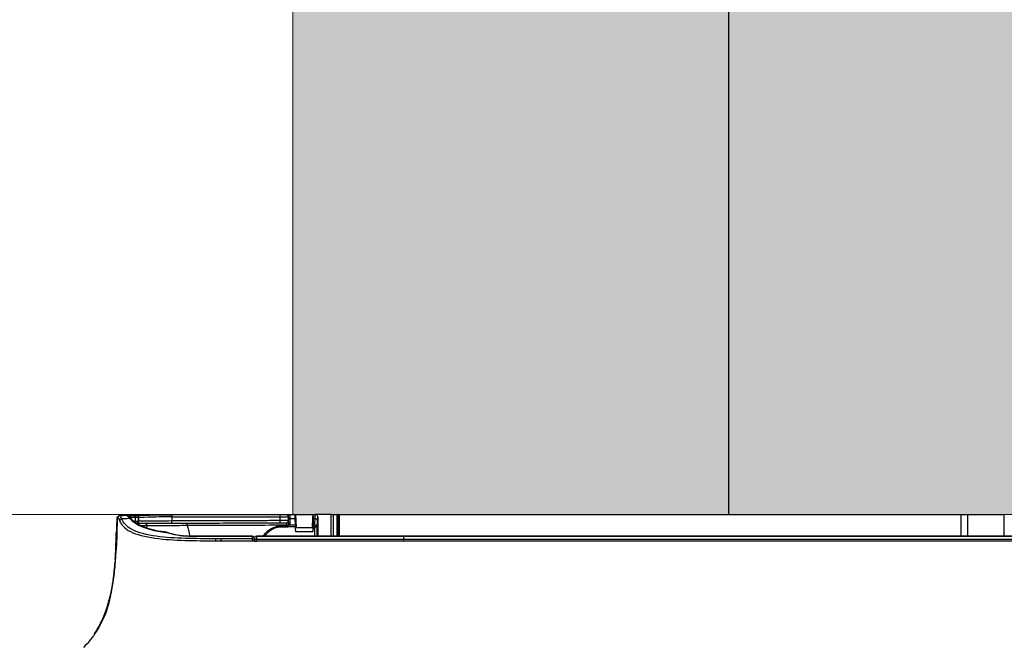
# Model space of a CAD drawing. Header units: millimetres. Extents: x 922208 to 1069538, y -182208 to -99877.
# Tile 161 of 256: x 985623 to 985851, y -160804 to -160661. Entities that reach past the tile are written whole.
import ezdxf

# ---------------------------------------------------------------- set-up
doc = ezdxf.new("R2010")
doc.units = ezdxf.units.MM
doc.header["$MEASUREMENT"] = 0
doc.linetypes.add('HIDDEN', pattern=[20, 10, -10])
for name, color, linetype, lineweight in [('IS_KLIM_FREON', 6, 'GAS_LINE', 35), ('IS_POWRÓT', 5, 'HIDDEN', 30), ('Nowe_220-A Ściany_Nr_pióra__19', 255, 'Continuous', 0), ('Nowe_220-A Ściany_Nr_pióra__27', 7, 'Continuous', 25), ('Nowe_220-A Ściany_Nr_pióra__3', 7, 'Continuous', 13)]:
    doc.layers.add(name, color=color, linetype=linetype, lineweight=lineweight)
doc.layers.add('IS_KLIM_urządzenia', color=3, linetype='Continuous')
doc.linetypes.add('GAS_LINE', pattern='A,12.7,-5.08,["GAS",Standard,S=2.54,R=0,X=-2.54,Y=-1.27],-6.35', length=24.13)

# ---------------------------------------------------------------- blocks, each defined once
blk = doc.blocks.new('parter01')
at = {"layer": 'Nowe_220-A Ściany_Nr_pióra__19', "linetype": 'Continuous', "lineweight": 0}
blk.add_hatch(color=255, dxfattribs=at).paths.add_polyline_path([(985686.55067, -100810.02056), (985686.55067, -100860.02075), (985686.55067, -101090.02068), (986086.55068, -101090.02068), (986086.55068, -100690.02067), (985686.55067, -100690.02067)])
at = {"layer": 'Nowe_220-A Ściany_Nr_pióra__27', "color": 7, "linetype": 'Continuous', "lineweight": 0}
blk.add_line((985686.55073, -100860.02068), (985686.55073, -101090.02068), dxfattribs=at)
blk.add_line((985686.55073, -100860.02068), (985686.55073, -101090.02068), dxfattribs=at)
blk.add_lwpolyline([(985686.55073, -101090.02068), (986086.55073, -101090.02068)], dxfattribs=at)
at = {"layer": 'Nowe_220-A Ściany_Nr_pióra__3', "color": 7, "linetype": 'Continuous', "lineweight": 0}
blk.add_line((985686.55073, -101090.02068), (984586.55073, -101090.02068), dxfattribs=at)
blk = doc.blocks.new('G$CFEA986A8')
at = {"layer": 'IS_KLIM_urządzenia', "linetype": 'Continuous'}
for p, q in [((53.93, 200.11), (53.93, 200.96)), ((54.23, 201.26), (55.52, 201.26)), ((55.52, 201.26), (55.54, 201.26)), ((55.54, 201.26), (55.69, 198.26)), ((55.54, 201.26), (59.6, 201.26)), ((59.62, 201.26), (60.17, 201.26)), ((64.28, 201.26), (65.29, 201.26)), ((65.09, 201.06), (65.09, 200.26)), ((65.49, 201.26), (65.29, 201.26)), ((65.29, 200.27), (65.29, 201.26)), ((65.49, 201.26), (209.47, 201.26)), ((65.49, 201.26), (65.49, 200.27)), ((65.69, 200.26), (65.69, 201.06)), ((209.47, 196.29), (209.47, 201.26)), ((209.47, 201.26), (210.97, 201.26)), ((210.97, 201.26), (210.97, 196.29)), ((210.97, 201.26), (219.47, 201.26)), ((219.47, 196.29), (219.47, 201.26)), ((53.93, 199.16), (53.93, 200.11)), ((54.24, 200.26), (54.24, 199.31)), ((55.48, 200.26), (54.24, 200.26)), ((55.51, 198.89), (55.48, 200.26)), ((60.06, 200.26), (59.65, 200.26)), ((65.09, 200.26), (65.09, 196.29)), ((65.29, 200.27), (65.49, 200.27)), ((65.29, 196.29), (65.29, 200.27)), ((65.49, 200.27), (65.5, 196.29)), ((65.7, 196.29), (65.69, 200.26)), ((46.54, 196.29), (46.54, 196.24)), ((80.5, 196.29), (80.5, 196.24)), ((80.5, 196.24), (80.5, 195.58)), ((46.54, 195.58), (46.54, 195.13)), ((80.5, 195.58), (80.5, 195.13))]:
    blk.add_line(p, q, dxfattribs=at)
for centre, radius, start, end in [((18.72, 200.56), 0.5, 357.7294, 89), ((65.29, 201.06), 0.2, 90, 179.94), ((65.49, 201.06), 0.2, 0.06, 90), ((25.66, 196.65), 0.5, 72.0675, 83.6302)]:
    blk.add_arc(centre, radius, start, end, dxfattribs=at)
at = {"layer": 'IS_KLIM_urządzenia', "linetype": 'Continuous', "extrusion": (0, 0, -1)}
for centre, radius, start, end in [((-54.23, 200.96), 0.3, 0, 90), ((-18.69, 199.74), 0.5, 182.0496, 269.8), ((-45.54, 195.79), 0.5, 90, 180), ((-46.54, 195.79), 0.5, 0, 90)]:
    blk.add_arc(centre, radius, start, end, dxfattribs=at)
at = {"layer": 'IS_KLIM_urządzenia', "linetype": 'Continuous'}
for centre, major_axis, ratio, start_param, end_param in [((14.93, 200.53), (-0.026, 0.499), 0.9983, 0, 1.502362), ((16.45, 200.61), (0.144, 0.479), 0.997743, 0.012939, 0.345034), ((16.95, 200.59), (-0.009, -0.5), 0.866632, 1.552217, 3.141593), ((18.12, 200.57), (-0.009, -0.5), 0.86661, 1.552873, 3.141593), ((26.93, 200.73), (0, 0.5), 0.034873, 4.714126, 6.335137), ((26.98, 200.73), (0, -0.5), 0.034873, 1.572542, 3.193553), ((51.98, 200.73), (0, -0.5), 0.034873, 1.572542, 3.193984), ((60.17, 200.76), (0, 0.5), 0.996195, 4.713166, 6.283185), ((15.36, 199.79), (0.457, 0.203), 0.909388, 1.232542, 2.687909), ((17.2, 199.87), (0.375, 0.331), 0.874767, 6.258498, 7.242676), ((18.08, 199.73), (-0.002, 0.5), 0.86639, 4.116092, 4.679302), ((21.31, 198.76), (-0.002, 0.49), 0.738248, 0, 1.638372), ((26.9, 199.77), (0.002, -0.5), 0.034879, 0, 1.57242), ((51.98, 199.85), (0.002, -0.5), 0.034879, 0, 1.57242), ((52.33, 198.36), (0, 0.3), 0.034873, 4.714134, 6.283185), ((53.41, 199.86), (0.002, -0.5), 0.988846, 0, 1.567605), ((53.43, 199.83), (-0.5, 0), 0.97477, 1.576144, 3.141593), ((53.43, 198.86), (-0.5, 0), 0.003693, 1.579523, 2.534048), ((53.43, 198.36), (0, 0.3), 0.034873, 4.714134, 6.283185), ((53.65, 198.39), (0.084, -0.288), 0.033955, 1.562656, 3.141593), ((54.11, 198.74), (-0.256, 0.157), 0.454954, 4.950735, 6.283185), ((54.23, 200.11), (-0.3, 0), 0.500503, 4.682189, 6.283185), ((54.23, 199.16), (-0.3, 0), 0.500503, 4.682189, 6.283185), ((59.99, 198.58), (-0.499, 0.025), 0.499537, 3.242371, 4.737227), ((59.98, 198.33), (0.5, 0), 0.001724, 0.087267, 1.535915), ((60.06, 200.01), (-0.499, 0.025), 0.499537, 3.242371, 4.737227), ((65.29, 200.26), (0.2, 0), 0.005236, 1.570788, 3.141593), ((65.49, 200.26), (0.2, 0), 0.005236, 0, 1.570791), ((25.66, 196.65), (0.055, 0.497), 0.256635, 6.28316, 6.727423), ((25.66, 196.65), (-0.154, -0.476), 0.571177, 3.141593, 3.672186), ((30.87, 195.79), (0, 0.5), 0.010876, 0, 0.428815), ((45.54, 195.79), (0, 0.5), 0.009623, 0, 0.426438), ((45.54, 195.79), (-0.5, 0), 0.910452, 3.141593, 4.716369), ((46.54, 195.79), (-0.5, 0), 0.894842, 4.712389, 6.283185), ((45.54, 195.22), (-0.5, 0), 0.910238, 3.141593, 4.716614), ((45.54, 195.22), (-0.001, 0.5), 0.004977, 0.42694, 1.572622), ((45.54, 195.22), (-0.5, 0), 0.001837, 1.565823, 3.141593), ((46.54, 195.13), (-0.5, 0), 0.894842, 4.712389, 6.283185), ((46.54, 195.13), (-0.5, 0), 0.001524, 0, 1.570796)]:
    blk.add_ellipse(centre, major_axis=major_axis, ratio=ratio, start_param=start_param, end_param=end_param, dxfattribs=at)
at = {"layer": 'IS_KLIM_urządzenia', "linetype": 'Continuous', "extrusion": (0, 0, -1)}
for centre, major_axis, ratio, start_param, end_param in [((54.23, 199.26), (0, -2), 0.005231, 3.141593, 4.188473), ((55.62, 199.26), (0.11, -2), 0.052397, 2.097475, 3.144355), ((53.43, 199.16), (0.479, -0.142), 1, 5.994256, 6.545048), ((53.44, 199.31), (0.771, -0.214), 1, 6.012747, 6.56354)]:
    blk.add_ellipse(centre, major_axis=major_axis, ratio=ratio, start_param=start_param, end_param=end_param, dxfattribs=at)
at = {"layer": 'IS_KLIM_urządzenia', "linetype": 'Continuous'}
for points, knots in [([(14.21, 200.54), (14.17, 199.53), (14.12, 197.84), (14.05, 195.45), (13.98, 193.38), (13.88, 191.32), (13.68, 188.56), (13.37, 185.89), (13.01, 183.93), (12.88, 183.33)], [0, 0, 0, 0, 0.174844, 0.294563, 0.414282, 0.534001, 0.653719, 0.893157, 1, 1, 1, 1]), ([(14.29, 200.81), (14.28, 199.72), (14.24, 198.12), (14.2, 196.18), (14.17, 195.22), (14.15, 194.58), (14.11, 194.03), (14.06, 193.38), (13.96, 192.48), (13.91, 191.88), (13.89, 191.63)], [0, 0, 0, 0, 0.261726, 0.374815, 0.426057, 0.47543, 0.525874, 0.58018, 0.704159, 1, 1, 1, 1]), ([(14.21, 200.54), (14.21, 200.54), (14.21, 200.54), (14.21, 200.54), (14.24, 200.54), (14.28, 200.54), (14.28, 200.54), (14.28, 200.54)], [0, 0, 0, 0, 0.184418, 0.184418, 0.99996, 0.99996, 1, 1, 1, 1]), ([(14.91, 201.03), (14.8, 201.03), (14.8, 201.03), (14.72, 201.02), (14.69, 201.02), (14.69, 201.02)], [0, 0, 0, 0, 0.500965, 0.500965, 1, 1, 1, 1]), ([(14.91, 201.03), (15.24, 201.05), (15.57, 201.07), (16.08, 201.09), (16.24, 201.1), (16.41, 201.11)], [0, 0, 0, 0, 0.665624, 0.665624, 1, 1, 1, 1]), ([(17.58, 200.19), (17.53, 200.24), (17.28, 200.53), (17.02, 200.81), (16.81, 200.97), (16.69, 201.07), (16.57, 201.09), (16.54, 201.1)], [0, 0, 0, 0, 0.095996, 0.59266, 0.84646, 0.967214, 1, 1, 1, 1]), ([(19.22, 201.14), (18.71, 201.12), (17.99, 201.09), (17.43, 201.08), (17.25, 201.08)], [0, 0, 0, 0, 0.627909, 1, 1, 1, 1]), ([(18.55, 200.55), (18.38, 200.55), (18.22, 200.56), (17.83, 200.56), (17.6, 200.57), (17.38, 200.57)], [0, 0, 0, 0, 0.427577, 0.427577, 1, 1, 1, 1]), ([(18.12, 201.07), (18.26, 201.06), (18.38, 201.06), (18.64, 201.06), (18.72, 201.06), (18.72, 201.06)], [0, 0, 0, 0, 0.352743, 0.352743, 1, 1, 1, 1]), ([(18.52, 199.72), (18.52, 199.8), (18.52, 199.88), (18.53, 200.16), (18.54, 200.35), (18.55, 200.55)], [0, 0, 0, 0, 0.293814, 0.293814, 1, 1, 1, 1]), ([(18.72, 201.06), (18.72, 201.06), (19.6, 201.08), (22.63, 201.19), (24.74, 201.23), (26.93, 201.23)], [0, 0, 0, 0, 0.5, 0.5, 1, 1, 1, 1]), ([(19.22, 200.54), (19.21, 200.34), (19.2, 200.13), (19.19, 199.86), (19.19, 199.79), (19.18, 199.72)], [0, 0, 0, 0, 0.736288, 0.736288, 1, 1, 1, 1]), ([(19.22, 201.14), (19.58, 201.15), (20.3, 201.17), (21.53, 201.2), (23.05, 201.22), (24.87, 201.23), (26.28, 201.23), (26.98, 201.23)], [0, 0, 0, 0, 0.163195, 0.329907, 0.49928, 0.750989, 1, 1, 1, 1]), ([(26.95, 200.73), (24.89, 200.73), (22.89, 200.68), (20.05, 200.57), (19.22, 200.54), (19.22, 200.54)], [0, 0, 0, 0, 0.5, 0.5, 1, 1, 1, 1]), ([(26.95, 200.73), (26.95, 200.72), (26.95, 200.7), (26.94, 200.38), (26.92, 200.07), (26.91, 199.77)], [0, 0, 0, 0, 0.050907, 0.050907, 1, 1, 1, 1]), ([(26.99, 200.73), (27.33, 200.73), (27.66, 200.73), (29.33, 200.73), (30.66, 200.73), (37.32, 200.73), (42.65, 200.73), (49.32, 200.73), (50.66, 200.73), (52, 200.73)], [0, 0, 0, 0, 0.039967, 0.039967, 0.199835, 0.199835, 0.839306, 0.839306, 1, 1, 1, 1]), ([(53.93, 200.67), (53.93, 200.68), (53.93, 200.75), (53.89, 200.86), (53.81, 200.99), (53.72, 201.07), (53.63, 201.12), (53.56, 201.15), (53.47, 201.17), (53.32, 201.19), (53.02, 201.21), (52.48, 201.23), (52.05, 201.23), (51.82, 201.23), (51.78, 201.23)], [0, 0, 0, 0, 0.008737, 0.069232, 0.117614, 0.159413, 0.196322, 0.230426, 0.272625, 0.360337, 0.57868, 0.76722, 0.964188, 1, 1, 1, 1]), ([(52, 200.73), (52.12, 200.73), (52.25, 200.73), (52.58, 200.73), (52.8, 200.73), (53.18, 200.72), (53.35, 200.71), (53.63, 200.7), (53.74, 200.69), (53.89, 200.68), (53.93, 200.67), (53.93, 200.66)], [0, 0, 0, 0, 0.119883, 0.119883, 0.339691, 0.339691, 0.55974, 0.55974, 0.779888, 0.779888, 1, 1, 1, 1]), ([(59.65, 200.26), (59.66, 200.45), (59.66, 200.63), (59.66, 200.92), (59.65, 201.04), (59.64, 201.21), (59.63, 201.26), (59.62, 201.26)], [0, 0, 0, 0, 0.320954, 0.320954, 0.641904, 0.641904, 1, 1, 1, 1]), ([(60.06, 200.26), (60.07, 200.47), (60.08, 200.67), (60.1, 200.96), (60.11, 201.07), (60.14, 201.22), (60.16, 201.26), (60.17, 201.26)], [0, 0, 0, 0, 0.353708, 0.353708, 0.676927, 0.676927, 1, 1, 1, 1]), ([(63.8, 201.26), (62.76, 201.26), (61.72, 201.26), (60.66, 201.26), (60.64, 201.26), (60.48, 201.26), (60.33, 201.26), (60.18, 201.26)], [0, 0, 0, 0, 0.863472, 0.863472, 0.877231, 0.877231, 1, 1, 1, 1]), ([(60.67, 200.76), (60.65, 200.76), (60.64, 200.73), (60.61, 200.62), (60.6, 200.54), (60.57, 200.31), (60.56, 200.17), (60.56, 200.01)], [0, 0, 0, 0, 0.323211, 0.323211, 0.646457, 0.646457, 1, 1, 1, 1]), ([(14.86, 199.79), (15.27, 198.9), (15.97, 198.03), (18.72, 196.62), (20.82, 196.12), (25.21, 195.49), (27.58, 195.36), (32.29, 195.23), (34.65, 195.19), (37.02, 195.19)], [0, 0, 0, 0, 0.25, 0.25, 0.5, 0.5, 0.75, 0.75, 1, 1, 1, 1]), ([(17.18, 200.33), (16.78, 200.31), (16.38, 200.3), (15.77, 200.27), (15.55, 200.26), (15.33, 200.25)], [0, 0, 0, 0, 0.64643, 0.64643, 1, 1, 1, 1]), ([(37.02, 195.65), (34.71, 195.64), (32.4, 195.69), (27.8, 195.82), (25.48, 195.94), (21.18, 196.55), (19.11, 197.06), (16.41, 198.49), (15.73, 199.37), (15.33, 200.25)], [0, 0, 0, 0, 0.25, 0.25, 0.5, 0.5, 0.75, 0.75, 1, 1, 1, 1]), ([(25.22, 197.23), (24.9, 197.26), (23.92, 197.39), (22.4, 197.73), (20.73, 198.24), (19.32, 198.86), (18.3, 199.5), (17.85, 199.92), (17.7, 200.1)], [0, 0, 0, 0, 0.087973, 0.275439, 0.466673, 0.659321, 0.855696, 1, 1, 1, 1]), ([(19.17, 199.24), (19.58, 199.24), (20.23, 199.24), (22.58, 199.25), (24.7, 199.26), (26.9, 199.27)], [0, 0, 0, 0, 0.359642, 0.359642, 1, 1, 1, 1]), ([(26.91, 199.77), (24.85, 199.75), (22.86, 199.74), (20.02, 199.72), (19.18, 199.72), (19.18, 199.72)], [0, 0, 0, 0, 0.5, 0.5, 1, 1, 1, 1]), ([(19.71, 198.73), (19.85, 198.73), (20, 198.72), (20.4, 198.72), (20.63, 198.72), (20.94, 198.72)], [0, 0, 0, 0, 0.37651, 0.37651, 1, 1, 1, 1]), ([(20.94, 198.72), (20.95, 198.72), (20.96, 198.72), (20.97, 198.72), (20.97, 198.72), (20.97, 198.72), (20.97, 198.72), (20.97, 198.71), (20.97, 198.71), (20.97, 198.71), (20.97, 198.71), (20.98, 198.71), (20.98, 198.71), (20.98, 198.71)], [0, 0, 0, 0, 0.615634, 0.615634, 0.835116, 0.835116, 0.937229, 0.937229, 0.970666, 0.970666, 0.991316, 0.991316, 1, 1, 1, 1]), ([(21.06, 198.72), (22.51, 198.73), (24.09, 198.74), (27.27, 198.76), (28.87, 198.77), (30.48, 198.77)], [0, 0, 0, 0, 0.5, 0.5, 1, 1, 1, 1]), ([(21.11, 198.73), (21.11, 198.75), (21.11, 198.77), (21.11, 198.81), (21.11, 198.83), (21.11, 198.89), (21.12, 198.93), (21.14, 199.02), (21.15, 199.07), (21.18, 199.15), (21.2, 199.18), (21.24, 199.23), (21.27, 199.24), (21.29, 199.25), (21.3, 199.25), (21.3, 199.25)], [0, 0, 0, 0, 0.079375, 0.079375, 0.152142, 0.152142, 0.308093, 0.308093, 0.533795, 0.533795, 0.744603, 0.744603, 0.955402, 0.955402, 1, 1, 1, 1]), ([(26.9, 199.27), (27.23, 199.27), (27.56, 199.27), (29.23, 199.27), (30.56, 199.28), (37.22, 199.3), (42.55, 199.32), (49.25, 199.34), (50.62, 199.35), (51.98, 199.35)], [0, 0, 0, 0, 0.039838, 0.039838, 0.199192, 0.199192, 0.836607, 0.836607, 1, 1, 1, 1]), ([(52, 199.85), (51.67, 199.85), (51.33, 199.85), (49.67, 199.85), (48.33, 199.84), (41.67, 199.82), (36.34, 199.8), (29.65, 199.78), (28.28, 199.77), (26.91, 199.77)], [0, 0, 0, 0, 0.039838, 0.039838, 0.199192, 0.199192, 0.836607, 0.836607, 1, 1, 1, 1]), ([(30.48, 198.78), (30.48, 198.84), (30.48, 198.89), (30.48, 199), (30.48, 199.05), (30.48, 199.14), (30.48, 199.17), (30.48, 199.23), (30.48, 199.25), (30.49, 199.27), (30.49, 199.28), (30.49, 199.28), (30.49, 199.28), (30.49, 199.28)], [0, 0, 0, 0, 0.215384, 0.215384, 0.430768, 0.430768, 0.646164, 0.646164, 0.861588, 0.861588, 0.968092, 0.968092, 1, 1, 1, 1]), ([(30.48, 198.78), (30.81, 198.78), (31.14, 198.78), (32.81, 198.79), (34.14, 198.79), (40.81, 198.82), (46.14, 198.83), (52.13, 198.86), (52.78, 198.86), (53.43, 198.86)], [0, 0, 0, 0, 0.043508, 0.043508, 0.217737, 0.217737, 0.914651, 0.914651, 1, 1, 1, 1]), ([(48.08, 196.29), (48.28, 196.62), (48.52, 196.92), (49.71, 198.11), (51.01, 198.66), (52.33, 198.66)], [0, 0, 0, 0, 0.226904, 0.226904, 1, 1, 1, 1]), ([(52.34, 198.36), (51.1, 198.36), (49.89, 197.85), (48.81, 196.78), (48.63, 196.55), (48.46, 196.31)], [0, 0, 0, 0, 0.807469, 0.807469, 1, 1, 1, 1]), ([(51.98, 199.35), (52.17, 199.35), (52.36, 199.35), (52.68, 199.36), (52.83, 199.36), (53.07, 199.36), (53.18, 199.36), (53.34, 199.36), (53.39, 199.36), (53.41, 199.36)], [0, 0, 0, 0, 0.270422, 0.270422, 0.513615, 0.513615, 0.756808, 0.756808, 1, 1, 1, 1]), ([(53.91, 199.86), (53.87, 199.86), (53.8, 199.86), (53.59, 199.86), (53.45, 199.86), (53.12, 199.86), (52.93, 199.86), (52.5, 199.86), (52.25, 199.85), (52, 199.85)], [0, 0, 0, 0, 0.243193, 0.243193, 0.486385, 0.486385, 0.729578, 0.729578, 1, 1, 1, 1]), ([(52.33, 198.66), (52.53, 198.66), (52.73, 198.66), (53.1, 198.66), (53.26, 198.66), (53.43, 198.66)], [0, 0, 0, 0, 0.545123, 0.545123, 1, 1, 1, 1]), ([(53.44, 198.36), (53.24, 198.36), (53.04, 198.36), (52.67, 198.36), (52.51, 198.36), (52.34, 198.36)], [0, 0, 0, 0, 0.545123, 0.545123, 1, 1, 1, 1]), ([(53.43, 199.35), (53.43, 199.33), (53.43, 199.31), (53.43, 199.25), (53.43, 199.21), (53.43, 199.13), (53.43, 199.07), (53.43, 198.97), (53.43, 198.91), (53.43, 198.86)], [0, 0, 0, 0, 0.251437, 0.251437, 0.502865, 0.502865, 0.754279, 0.754279, 1, 1, 1, 1]), ([(53.86, 198.9), (53.85, 198.88), (53.84, 198.87), (53.8, 198.82), (53.77, 198.79), (53.73, 198.76), (53.72, 198.75), (53.67, 198.72), (53.62, 198.69), (53.57, 198.68)], [0, 0, 0, 0, 0.160482, 0.160482, 0.52212, 0.52212, 0.58886, 0.58886, 1, 1, 1, 1]), ([(53.67, 198.39), (53.75, 198.43), (53.83, 198.48), (53.97, 198.62), (54.03, 198.71), (54.09, 198.82), (54.11, 198.86), (54.12, 198.89)], [0, 0, 0, 0, 0.391531, 0.391531, 0.834377, 0.834377, 1, 1, 1, 1]), ([(55.51, 198.89), (55.51, 198.79), (55.51, 198.68), (55.52, 198.51), (55.52, 198.45), (55.53, 198.39)], [0, 0, 0, 0, 0.64422, 0.64422, 1, 1, 1, 1]), ([(55.59, 197.26), (55.57, 197.59), (55.55, 197.93), (55.53, 198.3), (55.53, 198.35), (55.53, 198.39)], [0, 0, 0, 0, 0.885108, 0.885108, 1, 1, 1, 1]), ([(55.59, 197.26), (55.58, 197.37), (55.58, 197.49), (55.57, 197.7), (55.57, 197.8), (55.56, 197.97), (55.57, 198.05), (55.57, 198.17), (55.57, 198.21), (55.58, 198.25), (55.58, 198.26), (55.59, 198.26)], [0, 0, 0, 0, 0.214139, 0.214139, 0.428302, 0.428302, 0.642148, 0.642148, 0.856248, 0.856248, 1, 1, 1, 1]), ([(55.59, 198.26), (56.25, 198.26), (56.92, 198.26), (58.24, 198.26), (58.89, 198.26), (59.55, 198.26)], [0, 0, 0, 0, 0.504617, 0.504617, 1, 1, 1, 1]), ([(59.6, 198.3), (59.6, 198.29), (59.6, 198.27), (59.58, 197.93), (59.57, 197.59), (59.55, 197.26)], [0, 0, 0, 0, 0.042191, 0.042191, 1, 1, 1, 1]), ([(59.55, 198.26), (59.55, 198.26), (59.56, 198.24), (59.57, 198.17), (59.57, 198.11), (59.57, 197.97), (59.57, 197.89), (59.57, 197.7), (59.56, 197.59), (59.56, 197.41), (59.55, 197.34), (59.55, 197.26)], [0, 0, 0, 0, 0.214776, 0.214776, 0.429554, 0.429554, 0.644336, 0.644336, 0.859321, 0.859321, 1, 1, 1, 1]), ([(59.6, 198.3), (59.61, 198.42), (59.61, 198.53), (59.62, 198.7), (59.62, 198.75), (59.62, 198.81)], [0, 0, 0, 0, 0.65065, 0.65065, 1, 1, 1, 1]), ([(59.99, 198.83), (60, 199.08), (60.01, 199.33), (60.04, 199.8), (60.05, 200.03), (60.06, 200.26)], [0, 0, 0, 0, 0.522709, 0.522709, 1, 1, 1, 1]), ([(59.99, 198.83), (59.99, 198.75), (59.99, 198.67), (59.99, 198.51), (60, 198.42), (60, 198.33), (60, 198.33), (60, 198.33)], [0, 0, 0, 0, 0.501708, 0.501708, 0.983156, 0.983156, 1, 1, 1, 1]), ([(60.56, 200.01), (60.54, 199.72), (60.53, 199.43), (60.5, 198.96), (60.49, 198.77), (60.48, 198.58)], [0, 0, 0, 0, 0.604042, 0.604042, 1, 1, 1, 1]), ([(60.48, 198.33), (60.48, 198.34), (60.48, 198.35), (60.48, 198.39), (60.48, 198.42), (60.48, 198.5), (60.48, 198.54), (60.48, 198.58)], [0, 0, 0, 0, 0.109897, 0.109897, 0.498525, 0.498525, 1, 1, 1, 1]), ([(13.84, 190.86), (13.85, 191.05), (13.99, 193.24), (14.05, 195.43), (14.11, 197.43)], [0, 0, 0, 0, 0.087292, 1, 1, 1, 1]), ([(30.87, 196.29), (34.81, 196.29), (38.74, 196.29), (43.63, 196.29), (44.58, 196.29), (45.54, 196.29)], [0, 0, 0, 0, 0.804889, 0.804889, 1, 1, 1, 1]), ([(45.54, 196.25), (45.37, 196.25), (45.2, 196.25), (43.71, 196.25), (42.37, 196.25), (37.65, 196.25), (34.26, 196.25), (30.87, 196.25)], [0, 0, 0, 0, 0.033958, 0.033958, 0.30672, 0.30672, 1, 1, 1, 1]), ([(45.54, 196.25), (45.54, 196.11), (45.54, 195.97), (45.54, 195.78), (45.54, 195.73), (45.54, 195.68)], [0, 0, 0, 0, 0.728288, 0.728288, 1, 1, 1, 1]), ([(46.54, 196.29), (46.71, 196.29), (46.87, 196.29), (48.37, 196.29), (49.71, 196.29), (56.37, 196.29), (61.71, 196.29), (71.52, 196.29), (76.01, 196.29), (80.5, 196.29)], [0, 0, 0, 0, 0.014724, 0.014724, 0.13252, 0.13252, 0.603704, 0.603704, 1, 1, 1, 1]), ([(46.54, 196.24), (46.54, 196.09), (46.54, 195.94), (46.54, 195.72), (46.54, 195.65), (46.54, 195.58)], [0, 0, 0, 0, 0.674851, 0.674851, 1, 1, 1, 1]), ([(59.55, 197.26), (58.88, 197.26), (58.22, 197.26), (56.9, 197.26), (56.24, 197.26), (55.59, 197.26)], [0, 0, 0, 0, 0.504597, 0.504597, 1, 1, 1, 1]), ([(80.5, 196.29), (94.71, 196.29), (108.92, 196.29), (161.8, 196.29), (200.47, 196.29), (239.13, 196.29)], [0, 0, 0, 0, 0.268807, 0.268807, 1, 1, 1, 1]), ([(37.02, 195.65), (37.02, 195.62), (37.02, 195.58), (37.02, 195.52), (37.02, 195.51), (37.02, 195.46), (37.02, 195.41), (37.02, 195.3), (37.02, 195.25), (37.02, 195.19)], [0, 0, 0, 0, 0.339646, 0.339646, 0.410746, 0.410746, 0.705373, 0.705373, 1, 1, 1, 1]), ([(37.04, 195.19), (37.45, 195.19), (37.86, 195.19), (38.27, 195.2), (38.27, 195.2), (38.27, 195.2)], [0, 0, 0, 0, 0.999951, 0.999951, 1, 1, 1, 1]), ([(13.2, 185.01), (13.26, 185.37), (13.53, 187.14), (13.7, 188.92), (13.8, 190.33)], [0, 0, 0, 0, 0.205915, 1, 1, 1, 1]), ([(9.04, 173.7), (9.64, 174.6), (10.17, 175.55), (11.68, 178.7), (12.38, 180.96), (12.99, 183.86), (13.1, 184.44), (13.2, 185.01)], [0, 0, 0, 0, 0.27031, 0.27031, 0.856348, 0.856348, 1, 1, 1, 1]), ([(12.9, 183.43), (12.87, 183.23), (12.78, 182.78), (12.61, 181.92), (12.45, 181.22), (12.25, 180.45), (11.92, 179.33), (11.37, 177.81), (10.52, 175.99), (9.02, 173.44), (7.61, 171.66), (6.52, 170.55)], [0, 0, 0, 0, 0.131561, 0.187092, 0.238012, 0.287017, 0.336427, 0.442316, 0.562752, 0.698039, 1, 1, 1, 1])]:
    blk.add_open_spline(points, degree=3, knots=knots, dxfattribs=at)
for points, degree in [([(14.29, 200.54), (14.32, 200.54), (14.34, 200.54), (14.43, 200.54)], 3), ([(14.43, 200.54), (14.51, 200.54), (14.64, 200.28), (14.86, 199.79)], 3), ([(15.33, 200.25), (15.11, 200.77), (14.98, 201.04), (14.91, 201.03)], 3), ([(16.59, 201.08), (16.51, 201.13), (16.41, 201.1)], 2), ([(16.41, 201.11), (16.42, 201.11), (16.42, 201.11), (16.42, 201.11)], 3), ([(16.42, 201.11), (16.51, 201.08), (16.77, 200.81), (17.18, 200.33)], 3), ([(16.54, 201.09), (16.65, 201.09), (16.79, 201.09), (16.96, 201.09)], 3), ([(16.96, 201.09), (17.35, 201.08), (17.74, 201.07), (18.12, 201.07)], 3), ([(19.22, 200.54), (19.22, 200.54), (18.99, 200.54), (18.55, 200.55)], 3), ([(19.18, 199.72), (19.19, 199.99), (19.2, 200.26), (19.22, 200.54)], 3), ([(19.22, 200.54), (19.21, 200.31), (19.2, 200.08), (19.19, 199.85)], 3), ([(26.99, 200.73), (26.98, 200.73), (26.97, 200.73), (26.95, 200.73)], 3), ([(51.98, 201.23), (43.65, 201.23), (35.31, 201.23), (26.98, 201.23)], 3), ([(52, 199.85), (52, 200.15), (52, 200.44), (52, 200.73)], 3), ([(53.93, 200.66), (53.93, 200.47), (53.93, 200.29), (53.93, 200.11)], 3), ([(59.45, 198.26), (59.5, 199.26), (59.55, 200.26), (59.6, 201.26)], 3), ([(59.6, 201.26), (59.6, 201.26), (59.61, 201.26), (59.62, 201.26)], 3), ([(60.17, 201.26), (60.17, 201.26), (60.18, 201.26), (60.18, 201.26)], 3), ([(60.68, 200.76), (60.67, 200.76), (60.67, 200.76), (60.67, 200.76)], 3), ([(60.68, 200.76), (60.68, 199.27), (60.68, 197.78), (60.68, 196.29)], 3), ([(63.8, 196.29), (63.8, 197.95), (63.8, 199.6), (63.8, 201.26)], 3), ([(63.8, 201.26), (63.96, 201.26), (64.12, 201.26), (64.28, 201.26)], 3), ([(64.28, 201.26), (64.28, 199.6), (64.28, 197.95), (64.28, 196.29)], 3), ([(17.18, 200.33), (18.51, 198.82), (21.65, 197.56), (25.65, 197.11)], 3), ([(17.7, 200.1), (17.59, 200.2)], 1), ([(18.11, 199.72), (18.24, 199.72), (18.38, 199.72), (18.52, 199.72)], 3), ([(18.52, 199.72), (18.96, 199.72), (19.18, 199.72), (19.18, 199.72)], 3), ([(19.16, 199.01), (19.17, 199.25), (19.18, 199.48), (19.18, 199.72)], 3), ([(19.18, 199.72), (19.18, 199.48), (19.17, 199.24), (19.16, 199)], 3), ([(19.19, 199.85), (19.19, 199.92), (19.19, 199.98), (19.2, 200.05)], 3), ([(20.98, 198.71), (21.01, 198.72), (21.06, 198.72), (21.11, 198.73)], 3), ([(21.06, 198.72), (21.08, 198.53), (21.1, 198.34), (21.12, 198.15)], 3), ([(30.48, 198.77), (30.48, 198.78), (30.48, 198.78), (30.48, 198.78)], 3), ([(31.12, 196.41), (30.98, 197.21), (30.77, 198), (30.48, 198.77)], 3), ([(53.41, 199.36), (53.43, 199.36), (53.43, 199.35), (53.43, 199.35)], 3), ([(53.43, 198.66), (53.48, 198.66), (53.52, 198.66), (53.57, 198.68)], 3), ([(53.67, 198.39), (53.59, 198.37), (53.52, 198.36), (53.44, 198.36)], 3), ([(55.53, 198.39), (54.91, 198.39), (54.29, 198.39), (53.67, 198.39)], 3), ([(54.12, 198.89), (54.58, 198.89), (55.05, 198.89), (55.51, 198.89)], 3), ([(60, 198.33), (59.87, 198.32), (59.73, 198.31), (59.6, 198.3)], 3), ([(59.65, 200.26), (59.64, 199.78), (59.63, 199.29), (59.62, 198.81)], 3), ([(59.99, 198.83), (59.86, 198.82), (59.74, 198.81), (59.62, 198.81)], 3), ([(60, 196.29), (60, 196.97), (60, 197.65), (60, 198.33)], 3), ([(60.48, 198.33), (60.48, 197.65), (60.48, 196.97), (60.48, 196.29)], 3), ([(13.91, 192.08), (14.01, 193.86), (14.05, 195.65), (14.11, 197.43)], 3), ([(25.72, 197.16), (25.22, 197.23)], 1), ([(30.87, 196.25), (28.93, 196.25), (27.16, 196.62), (25.65, 197.11)], 3), ([(25.81, 197.13), (26.03, 197.06), (26.25, 196.99), (26.47, 196.93)], 3), ([(25.81, 197.13), (27.26, 196.66), (29, 196.29), (30.87, 196.29)], 3), ([(28.66, 196.46), (28.68, 196.45), (28.7, 196.45), (28.72, 196.45)], 3), ([(80.5, 196.24), (69.18, 196.24), (57.86, 196.24), (46.54, 196.24)], 3), ([(239.13, 196.24), (186.25, 196.24), (133.37, 196.24), (80.5, 196.24)], 3), ([(13.99, 193.69), (13.97, 193.3), (13.95, 192.92), (13.94, 192.54)], 3), ([(38.27, 195.65), (37.85, 195.65), (37.44, 195.65), (37.02, 195.65)], 3), ([(37.02, 195.19), (37.02, 195.19), (37.03, 195.19), (37.04, 195.19)], 3), ([(45.54, 195.68), (43.12, 195.67), (40.69, 195.66), (38.27, 195.65)], 3), ([(38.27, 195.65), (38.27, 195.57), (38.27, 195.39), (38.27, 195.2)], 3), ([(38.27, 195.2), (40.7, 195.21), (43.12, 195.22), (45.54, 195.22)], 3), ([(46.04, 195.22), (46.04, 195.41), (46.04, 195.6), (46.04, 195.79)], 3), ([(46.04, 195.13), (46.04, 195.16), (46.04, 195.19), (46.04, 195.22)], 3), ([(46.54, 195.58), (57.86, 195.58), (69.18, 195.58), (80.5, 195.58)], 3), ([(50.72, 195.13), (49.33, 195.13), (47.93, 195.13), (46.54, 195.13)], 3), ([(80.5, 195.13), (70.57, 195.13), (60.65, 195.13), (50.72, 195.13)], 3), ([(80.5, 195.58), (133.37, 195.58), (186.25, 195.58), (239.13, 195.58)], 3), ([(239.13, 195.13), (186.25, 195.13), (133.37, 195.13), (80.5, 195.13)], 3), ([(13.25, 185.33), (13.23, 185.23), (13.22, 185.12), (13.2, 185.01)], 3), ([(10.41, 176.07), (10.45, 176.13), (10.48, 176.2), (10.52, 176.27)], 3)]:
    blk.add_open_spline(points, degree=degree, dxfattribs=at)

msp = doc.modelspace()

# ---------------------------------------------------------------- block references
at = {"layer": 'IS_POWRÓT', "color": 27, "linetype": 'ByBlock', "lineweight": 30}
msp.add_blockref('parter01', (0, -59685.16), dxfattribs=at)

# ---------------------------------------------------------------- next in the draw order: linework, layer by layer
at = {"layer": 'IS_KLIM_FREON', "lineweight": 25, "ltscale": 0.3}
msp.add_lwpolyline([(985787.31, -160306.04), (985787.31, -160775.19)], dxfattribs=at)

# ---------------------------------------------------------------- next in the draw order: block references
at = {"layer": 'IS_KLIM_urządzenia'}
msp.add_blockref('G$CFEA986A8', (985631.66, -160976.45), dxfattribs=at)

doc.saveas('drawing.dxf')
